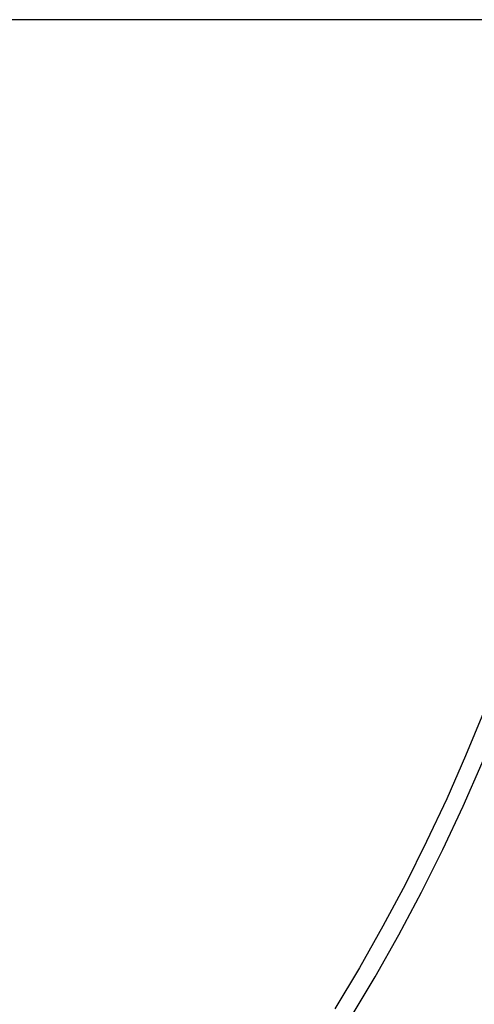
# Model space of a CAD drawing. Header units: millimetres. Extents: x -14 to 488, y -50 to 50.
# Tile 241 of 256: x 471 to 477, y -13 to 0. Entities that reach past the tile are written whole.
import ezdxf

# ---------------------------------------------------------------- set-up
doc = ezdxf.new("R2010")
doc.units = ezdxf.units.MM
doc.header["$MEASUREMENT"] = 0
doc.layers.add('Default', color=7, linetype='Continuous')

msp = doc.modelspace()

# ---------------------------------------------------------------- linework, layer by layer
at = {"layer": 'Default', "extrusion": (1.29204e-07, -2.43344e-08, 1)}
msp.add_lwpolyline([(425.41, 0), (425.416, -0.57), (425.433, -1.144), (425.463, -1.722), (425.504, -2.303), (425.557, -2.886), (425.623, -3.472), (425.701, -4.06), (425.792, -4.65), (425.897, -5.241), (426.014, -5.833), (426.144, -6.426), (426.288, -7.018), (426.446, -7.61), (426.616, -8.202), (426.801, -8.792), (426.999, -9.38), (427.21, -9.966), (427.436, -10.55), (427.674, -11.13), (427.927, -11.707), (428.193, -12.28), (428.472, -12.849), (428.765, -13.412), (429.071, -13.97), (429.389, -14.523), (429.721, -15.069), (430.066, -15.608), (430.423, -16.14), (430.792, -16.664), (431.173, -17.18), (431.566, -17.688), (431.97, -18.187), (432.386, -18.677), (432.812, -19.157), (433.249, -19.627), (433.696, -20.087), (434.153, -20.536), (434.619, -20.975), (435.094, -21.402), (435.577, -21.817), (436.069, -22.221), (436.569, -22.613), (437.076, -22.993), (437.59, -23.36), (438.11, -23.715), (438.636, -24.057), (439.168, -24.386), (439.705, -24.703), (440.247, -25.006), (440.792, -25.297), (441.342, -25.574), (441.895, -25.838), (442.45, -26.089), (443.008, -26.327), (443.568, -26.552), (444.13, -26.764), (444.693, -26.963), (445.256, -27.149), (445.82, -27.322), (446.383, -27.482), (446.946, -27.63), (447.509, -27.765), (448.07, -27.889), (448.629, -28), (449.191, -28.1), (449.758, -28.189), (450.331, -28.267), (450.909, -28.335), (451.493, -28.39), (452.081, -28.434), (452.673, -28.466), (453.27, -28.485), (453.87, -28.492), (454.473, -28.486), (455.08, -28.468), (455.688, -28.436), (456.299, -28.391), (456.912, -28.333), (457.526, -28.261), (458.141, -28.175), (458.756, -28.076), (459.372, -27.962), (459.986, -27.835), (460.6, -27.694), (461.212, -27.539), (461.823, -27.369), (462.431, -27.186), (463.036, -26.989), (463.637, -26.778), (464.235, -26.553), (464.829, -26.314), (465.418, -26.062), (466.001, -25.796), (466.579, -25.517), (467.151, -25.225), (467.716, -24.92), (468.274, -24.602), (468.825, -24.272), (469.368, -23.93), (469.903, -23.576), (470.429, -23.21), (470.946, -22.833), (471.453, -22.445), (471.951, -22.047), (472.439, -21.638), (472.917, -21.22), (473.384, -20.792), (473.84, -20.355), (474.285, -19.909), (474.719, -19.455), (475.141, -18.993), (475.551, -18.524), (475.949, -18.048), (476.336, -17.566), (476.71, -17.077), (477.072, -16.583), (477.422, -16.083), (477.759, -15.579), (478.083, -15.07), (478.395, -14.557), (478.695, -14.041), (478.982, -13.522), (479.256, -13), (479.518, -12.476), (479.768, -11.95), (480.005, -11.423), (480.23, -10.894), (480.443, -10.365)], dxfattribs=at)
at = {"layer": 'Default'}
for points in [[(478.903, 0), (453.903, 0)], [(478.665, 0), (478.658, -0.55), (478.64, -1.104), (478.609, -1.662), (478.564, -2.225), (478.507, -2.791), (478.436, -3.36), (478.35, -3.932), (478.251, -4.506), (478.138, -5.081), (478.009, -5.658), (477.867, -6.236), (477.709, -6.813), (477.536, -7.391), (477.348, -7.967), (477.145, -8.542), (476.926, -9.115), (476.692, -9.685), (476.443, -10.252), (476.178, -10.815), (475.898, -11.373), (475.603, -11.926), (475.293, -12.474), (474.968, -13.015)], [(475.171, -13.141), (475.499, -12.594), (475.812, -12.041), (476.11, -11.482), (476.392, -10.919), (476.66, -10.35), (476.911, -9.778), (477.147, -9.202), (477.368, -8.624), (477.573, -8.044), (477.763, -7.462), (477.938, -6.879), (478.097, -6.296), (478.241, -5.713), (478.371, -5.13), (478.485, -4.549), (478.586, -3.97), (478.671, -3.392), (478.743, -2.818), (478.802, -2.246), (478.846, -1.678), (478.878, -1.115), (478.897, -0.555), (478.903, 0)]]:
    msp.add_lwpolyline(points, dxfattribs=at)

doc.saveas('drawing.dxf')
